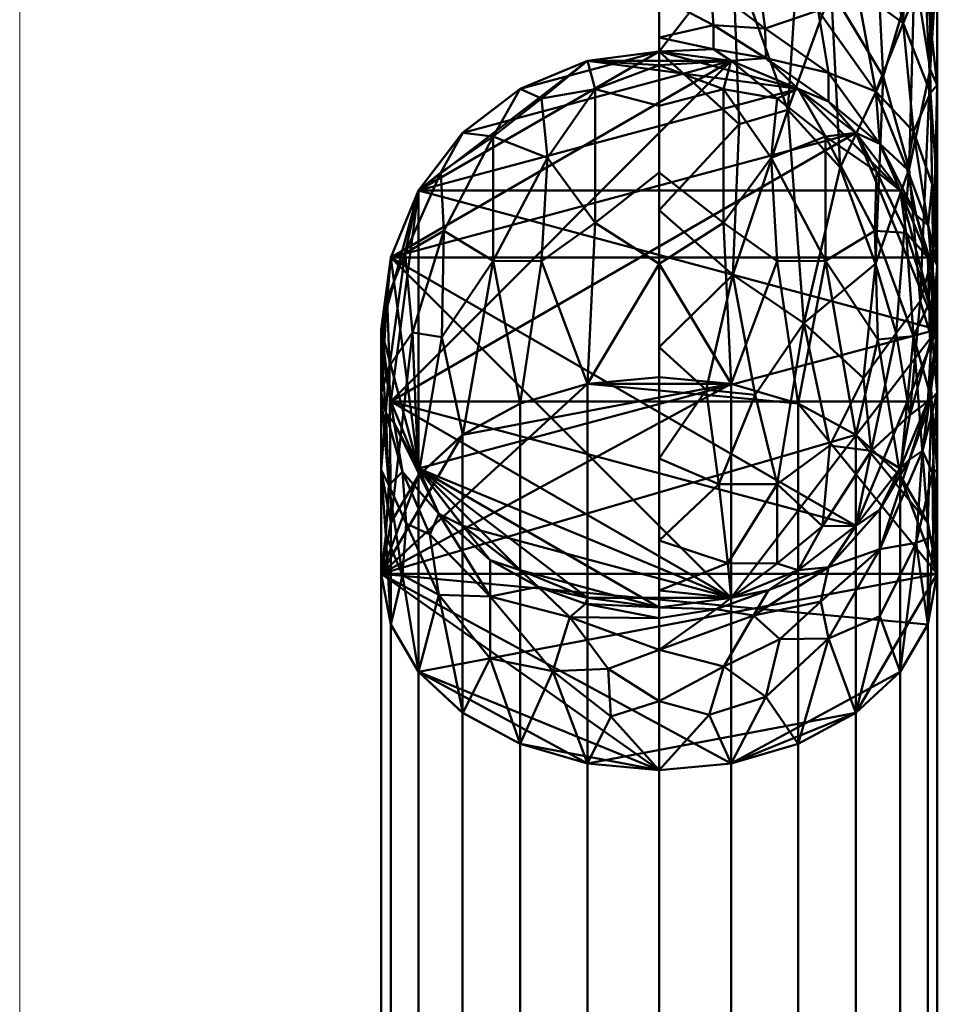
# Model space of a CAD drawing. Header units: inches. Extents: x 361 to 802, y -362 to 528.
# Tile 138 of 256: x 362 to 375, y 3 to 17. Entities that reach past the tile are written whole.
import ezdxf

# ---------------------------------------------------------------- set-up
doc = ezdxf.new("R2010")
doc.units = ezdxf.units.IN
doc.header["$MEASUREMENT"] = 0
doc.linetypes.add('Center', pattern=[1.25, 0.25, -0.1875, 0.625, -0.1875])
doc.linetypes.add('Grid Line 1_2_', pattern=[0.875, 0.5, -0.125, 0.125, -0.125])
for name, color, linetype, lineweight in [('A-FLOR-LEVL', 51, 'Continuous', 9), ('G-ANNO-SYMB', 111, 'Continuous', 9), ('M-HVAC-DUCT', 70, 'Continuous', 50), ('M-HVAC-DUCT-CNTR', 70, 'Center', 30)]:
    doc.layers.add(name, color=color, linetype=linetype, lineweight=lineweight)

# ---------------------------------------------------------------- blocks, each defined once
blk = doc.blocks.new('Round Elbow - 1_5 D-1395954-3D - Electrical Coordination')
at = {"layer": 'M-HVAC-DUCT', "color": 215}
mesh = blk.add_polyface(dxfattribs=at)
corners = [(-4, 12), (-4.201, 10.22), (-4.792, 8.529), (-5.745, 7.012), (-7.012, 5.745), (-8.529, 4.792), (-10.22, 4.201), (-12, 4), (-12, 3.864, 1.035), (-12, 3.464, 2), (-12, 2.828, 2.828), (-12, 2, 3.464), (-12, 1.035, 3.864), (-12, 0, 4), (-9.659, 0.231, 4), (-7.408, 0.913, 4), (-5.333, 2.022, 4), (-3.515, 3.515, 4), (-2.022, 5.333, 4), (-0.913, 7.408, 4), (-0.231, 9.659, 4), (0, 12, 4), (-1.035, 12, 3.864), (-2, 12, 3.464), (-2.828, 12, 2.828), (-3.464, 12, 2), (-3.864, 12, 1.035), (-6.174, 4.901, 2.841), (-3.188, 7.29, 3.46), (-4.844, 7.504, 1.846), (-7.108, 2.848, 3.656), (-9.022, 3.691, 2.435), (-3.539, 9.487, 2.435), (-7.603, 5.002, 1.43), (-3.647, 5.145, 3.818), (-1.659, 8.863, 3.818), (-4.283, 9.3, 1.172), (-8.814, 1.499, 3.866), (-9.883, 2.672, 3.173), (-10.162, 3.901, 1.531), (-2.636, 10.051, 3.173), (-6.249, 6.249, 1.022), (-2.191, 6.757, 3.902), (-4.944, 3.403, 3.902), (-5.375, 4.405, 3.508), (-5.144, 7.692, 0.875), (-4.6, 6.022, 3.133), (-3.896, 7.746, 2.81), (-6.703, 2.09, 3.927), (-6.221, 5.711, 2.008), (-3.802, 10.676, 1.531), (-7.933, 3.424, 3.116), (-7.41, 4.589, 2.285), (-9.332, 4.376, 0.782), (-10.637, 3.279, 2.435), (-4.03, 10.731, 0.748), (-10.683, 4.032, 0.778), (-8.823, 4.331, 1.522), (-10.456, 1.645, 3.696), (-8.88, 2.304, 3.565), (-4.927, 6.625, 2.508), (-10.363, 0.941, 3.915), (-8.147, 4.91, 0.74), (-1.628, 10.573, 3.696), (-0.907, 10.257, 3.925), (-2.233, 9.305, 3.537), (-3.442, 10.728, 2.188), (-4.168, 8.766, 1.887), (-4.26, 5.47, 3.534)]
mesh.append_faces([[corners[k] for k in face] for face in [(17, 43, 16), (24, 40, 23), (8, 56, 7), (11, 38, 10), (23, 63, 22), (3, 45, 2), (6, 53, 5), (2, 36, 1), (0, 55, 26), (7, 56, 6), (13, 61, 12), (21, 64, 20)]], dxfattribs={"vtx0": -1, "vtx1": -1, "color": 215})
mesh.append_faces([[corners[k] for k in face] for face in [(66, 25, 50), (17, 34, 43), (37, 15, 48), (29, 60, 47), (12, 61, 58), (24, 66, 40), (6, 56, 53), (9, 54, 39), (31, 54, 38), (44, 46, 27), (38, 59, 51), (51, 31, 38), (46, 44, 68), (30, 43, 44), (34, 18, 42), (65, 63, 40), (61, 37, 58), (28, 34, 42), (29, 67, 36), (2, 45, 36), (4, 62, 41), (63, 35, 64), (27, 49, 52), (33, 49, 41), (50, 55, 36), (59, 38, 58), (39, 53, 56), (47, 40, 32), (57, 33, 62), (63, 65, 35), (33, 52, 49), (45, 41, 29), (19, 35, 42), (28, 42, 35), (44, 43, 34), (48, 43, 30), (68, 28, 46), (44, 27, 51), (41, 45, 3), (36, 45, 29), (47, 46, 28), (46, 47, 60), (40, 47, 28), (47, 32, 67), (43, 48, 16), (37, 48, 30), (60, 27, 46), (29, 41, 49), (55, 50, 26), (50, 36, 67), (44, 51, 30), (52, 51, 27), (57, 52, 33), (51, 52, 31), (57, 53, 39), (62, 5, 53), (38, 54, 10), (39, 54, 31), (36, 55, 1), (39, 56, 8), (39, 31, 57), (52, 57, 31), (59, 58, 37), (38, 11, 58), (37, 30, 59), (51, 59, 30), (29, 49, 60), (27, 60, 49), (14, 37, 61), (57, 62, 53), (62, 33, 41), (40, 63, 23), (64, 35, 20), (22, 63, 64), (40, 28, 65), (28, 35, 65), (67, 66, 50), (66, 32, 40), (47, 67, 29), (67, 32, 66), (44, 34, 68), (28, 68, 34)]], dxfattribs={"vtx0": -1, "vtx1": -1, "vtx2": -1, "color": 215})
mesh.append_faces([[corners[k] for k in face] for face in [(37, 14, 15), (61, 13, 14), (42, 18, 19), (48, 15, 16), (62, 4, 5), (34, 17, 18), (58, 11, 12)]], dxfattribs={"vtx0": -1, "vtx2": -1, "color": 215})
mesh.append_faces([[corners[k] for k in face] for face in [(19, 20, 35), (8, 9, 39), (9, 10, 54), (21, 22, 64), (25, 26, 50), (24, 25, 66), (0, 1, 55), (3, 4, 41)]], dxfattribs={"vtx1": -1, "vtx2": -1, "color": 215})
mesh = blk.add_polyface(dxfattribs=at)
corners = [(0, 12, 4), (-0.231, 9.659, 4), (-0.913, 7.408, 4), (-2.022, 5.333, 4), (-3.515, 3.515, 4), (-5.333, 2.022, 4), (-7.408, 0.913, 4), (-9.659, 0.231, 4), (-12, 0, 4), (-12, -1.035, 3.864), (-12, -2, 3.464), (-12, -2.828, 2.828), (-12, -3.464, 2), (-12, -3.864, 1.035), (-12, -4), (-9.222, -3.757), (-6.528, -3.035), (-4, -1.856), (-1.715, -0.257), (0.257, 1.715), (1.856, 4), (3.035, 6.528), (3.757, 9.222), (4, 12), (3.864, 12, 1.035), (3.464, 12, 2), (2.828, 12, 2.828), (2, 12, 3.464), (1.035, 12, 3.864), (-2.602, 0.942, 3.113), (0.787, 3.158, 1.851), (-0.253, 5.164, 3.67), (-5.54, -2.225, 1.695), (-5.313, 0.406, 3.753), (-0.787, 0.787, 1.06), (2.403, 5.367, 1.06), (-2.087, 3.74, 3.897), (0.199, 7.795, 3.897), (-7.989, -3.361, 0.986), (-7.099, -1.745, 3.047), (-7.868, -0.124, 3.917), (1.751, 7.121, 3.047), (-8.317, -1.235, 3.603), (2.653, 7.287, 2.12), (-2.212, 0.09, 2.081), (1.274, 8.306, 3.583), (-8.501, -2.831, 2.348), (-2.237, 2.309, 3.594), (-4.879, -2.224, 0.857), (-3.012, -0.939, 1.381), (-2.589, -0.869, 0.676), (-5.56, 1.07, 3.941), (-0.483, 2.331, 2.602), (-0.309, 3.641, 3.221), (1.366, 4.882, 2.474), (-5.443, -1.668, 2.453), (-4.564, -0.701, 2.936), (-4.695, -0.052, 3.408), (0.993, 2.954, 1.149), (3.522, 8.566, 0.9), (-9.191, -3.368, 1.696)]
mesh.append_faces([[corners[k] for k in face] for face in [(15, 13, 14)]], dxfattribs={"vtx0": -1, "color": 215})
mesh.append_faces([[corners[k] for k in face] for face in [(2, 37, 1), (9, 40, 8), (27, 41, 26), (3, 36, 2), (8, 40, 7), (1, 37, 0), (0, 37, 28), (26, 43, 25), (28, 45, 27), (6, 51, 5), (13, 60, 12)]], dxfattribs={"vtx0": -1, "vtx1": -1, "color": 215})
mesh.append_faces([[corners[k] for k in face] for face in [(44, 34, 30), (56, 57, 39), (38, 60, 13), (43, 26, 41), (49, 50, 34), (32, 38, 48), (33, 40, 42), (6, 40, 51), (59, 25, 43), (39, 46, 55), (31, 41, 45), (33, 51, 40), (36, 47, 31), (33, 57, 47), (20, 35, 58), (49, 32, 48), (12, 60, 46), (58, 35, 30), (32, 49, 44), (9, 42, 40), (30, 54, 52), (10, 39, 42), (59, 22, 24), (44, 52, 29), (45, 37, 31), (2, 36, 37), (4, 51, 36), (13, 15, 38), (32, 46, 60), (31, 47, 53), (37, 45, 28), (31, 37, 36), (42, 39, 57), (30, 35, 43), (43, 35, 59), (52, 44, 30), (55, 56, 39), (41, 27, 45), (55, 46, 32), (39, 11, 46), (33, 47, 36), (53, 29, 52), (16, 48, 38), (50, 49, 48), (44, 49, 34), (17, 50, 48), (34, 50, 18), (36, 51, 33), (54, 30, 43), (53, 41, 31), (29, 53, 47), (53, 52, 54), (43, 41, 54), (53, 54, 41), (32, 44, 55), (56, 44, 29), (44, 56, 55), (57, 56, 29), (47, 57, 29), (42, 57, 33), (30, 34, 58), (19, 58, 34), (21, 59, 35), (32, 60, 38)]], dxfattribs={"vtx0": -1, "vtx1": -1, "vtx2": -1, "color": 215})
mesh.append_faces([[corners[k] for k in face] for face in [(38, 15, 16), (40, 6, 7), (34, 18, 19), (59, 21, 22), (51, 4, 5), (35, 20, 21), (36, 3, 4), (46, 11, 12), (42, 9, 10), (58, 19, 20), (59, 24, 25)]], dxfattribs={"vtx0": -1, "vtx2": -1, "color": 215})
mesh.append_faces([[corners[k] for k in face] for face in [(16, 17, 48), (10, 11, 39), (17, 18, 50)]], dxfattribs={"vtx1": -1, "vtx2": -1, "color": 215})
mesh.append_faces([[corners[k] for k in face] for face in [(22, 23, 24)]], dxfattribs={"vtx2": -1, "color": 215})
mesh = blk.add_polyface(dxfattribs=at)
corners = [(-12, 0, 4), (-12, 1.035, 3.864), (-12, 2, 3.464), (-12, 2.828, 2.828), (-12, 3.464, 2), (-12, 3.864, 1.035), (-12, 4), (-12, 3.864, -1.035), (-12, 3.464, -2), (-12, 2.828, -2.828), (-12, 2, -3.464), (-12, 1.035, -3.864), (-12, 0, -4), (-12, -1.035, -3.864), (-12, -2, -3.464), (-12, -2.828, -2.828), (-12, -3.464, -2), (-12, -3.864, -1.035), (-12, -4), (-12, -3.864, 1.035), (-12, -3.464, 2), (-12, -2.828, 2.828), (-12, -2, 3.464), (-12, -1.035, 3.864)]
mesh.append_faces([[corners[k] for k in face] for face in [(5, 11, 3, 4)]], dxfattribs={"vtx0": -1, "vtx1": -1, "color": 215})
mesh.append_faces([[corners[k] for k in face] for face in [(18, 14, 15, 16), (11, 1, 2, 3), (11, 19, 20, 21)]], dxfattribs={"vtx0": -1, "vtx3": -1, "color": 215})
mesh.append_faces([[corners[k] for k in face] for face in [(17, 18, 16), (6, 7, 5)]], dxfattribs={"vtx1": -1, "color": 215})
mesh.append_faces([[corners[k] for k in face] for face in [(10, 11, 5, 9), (8, 9, 5, 7)]], dxfattribs={"vtx1": -1, "vtx2": -1, "color": 215})
mesh.append_faces([[corners[k] for k in face] for face in [(18, 19, 11, 14), (0, 1, 11, 21)]], dxfattribs={"vtx1": -1, "vtx2": -1, "vtx3": -1, "color": 215})
mesh.append_faces([[corners[k] for k in face] for face in [(11, 12, 13, 14), (21, 22, 23, 0)]], dxfattribs={"vtx3": -1, "color": 215})
blk = doc.blocks.new('Round Elbow - 1_5 D-1397765-3D - Electrical Coordination')
at = {"layer": 'M-HVAC-DUCT', "color": 215}
mesh = blk.add_polyface(dxfattribs=at)
corners = [(0.686, 6.343), (-0.526, 5.348), (-1.909, 4.609), (-3.41, 4.154), (-4.971, 4), (-4.971, 3.864, 1.035), (-4.971, 3.464, 2), (-4.971, 2.828, 2.828), (-4.971, 2, 3.464), (-4.971, 1.035, 3.864), (-4.971, 0, 4), (-2.629, 0.231, 4), (-0.378, 0.913, 4), (1.696, 2.022, 4), (3.515, 3.515, 4), (2.783, 4.247, 3.864), (2.101, 4.929, 3.464), (1.515, 5.515, 2.828), (1.065, 5.964, 2), (0.783, 6.247, 1.035), (-1.31, 3.163, 3.173), (-2.579, 4.117, 1.357), (-1.86, 1.747, 3.788), (-0.4, 4.449, 2.435), (-2.892, 3.422, 2.435), (0.492, 3.069, 3.696), (-1.148, 4.848, 0.928), (-3.245, 2.592, 3.173), (0.462, 4.127, 3.173), (0.34, 2.065, 3.932), (-0.086, 5.284, 1.531), (-1.287, 4.457, 1.732), (1.84, 2.98, 3.939), (-3.348, 1.872, 3.6), (-3.322, 1.185, 3.857), (-1.638, 3.915, 2.325), (-3.631, 4.027, 0.818), (-3.854, 3.753, 1.572), (-0.138, 5.544, 0.716)]
mesh.append_faces([[corners[k] for k in face] for face in [(5, 36, 4), (4, 36, 3), (16, 25, 15), (17, 28, 16), (14, 32, 13), (9, 33, 8), (10, 34, 9), (0, 38, 19)]], dxfattribs={"vtx0": -1, "vtx1": -1, "color": 215})
mesh.append_faces([[corners[k] for k in face] for face in [(26, 31, 30), (21, 37, 24), (23, 31, 35), (27, 24, 7), (20, 27, 33), (34, 22, 33), (37, 21, 36), (34, 33, 9), (35, 20, 23), (23, 28, 17), (22, 12, 29), (20, 22, 25), (33, 27, 8), (25, 16, 28), (24, 27, 20), (26, 2, 21), (20, 28, 23), (19, 38, 30), (38, 1, 26), (32, 29, 13), (29, 32, 25), (22, 29, 25), (25, 28, 20), (31, 26, 21), (23, 18, 30), (35, 21, 24), (23, 30, 31), (25, 32, 15), (20, 33, 22), (11, 22, 34), (21, 35, 31), (20, 35, 24), (2, 36, 21), (5, 37, 36), (24, 37, 6), (30, 38, 26)]], dxfattribs={"vtx0": -1, "vtx1": -1, "vtx2": -1, "color": 215})
mesh.append_faces([[corners[k] for k in face] for face in [(22, 11, 12), (24, 6, 7), (32, 14, 15), (37, 5, 6)]], dxfattribs={"vtx0": -1, "vtx2": -1, "color": 215})
mesh.append_faces([[corners[k] for k in face] for face in [(10, 11, 34), (7, 8, 27), (2, 3, 36), (12, 13, 29), (17, 18, 23), (1, 2, 26), (0, 1, 38), (18, 19, 30)]], dxfattribs={"vtx1": -1, "vtx2": -1, "color": 215})
mesh = blk.add_polyface(dxfattribs=at)
corners = [(3.515, 3.515, -4), (1.696, 2.022, -4), (-0.378, 0.913, -4), (-2.629, 0.231, -4), (-4.971, 0, -4), (-4.971, 1.035, -3.864), (-4.971, 2, -3.464), (-4.971, 2.828, -2.828), (-4.971, 3.464, -2), (-4.971, 3.864, -1.035), (-4.971, 4), (-3.41, 4.154), (-1.909, 4.609), (-0.526, 5.348), (0.686, 6.343), (0.783, 6.247, -1.035), (1.065, 5.964, -2), (1.515, 5.515, -2.828), (2.101, 4.929, -3.464), (2.783, 4.247, -3.864), (-1.593, 3.845, -2.435), (-1.72, 2.048, -3.696), (-2.587, 4.141, -1.286), (-0.018, 3.817, -3.173), (-0.638, 4.916, -1.531), (-2.944, 2.652, -3.173), (0.246, 2.24, -3.89), (-3.378, 3.318, -2.435), (0.042, 4.735, -2.435), (-1.167, 4.885, -0.735), (-1.694, 1.199, -3.936), (-3.211, 1.351, -3.814), (1.192, 3.537, -3.696), (-0.113, 5.567, -0.698), (-0.263, 2.79, -3.641), (-1.368, 2.951, -3.3), (-3.642, 3.706, -1.743), (-3.743, 3.95, -1.06), (1.789, 2.965, -3.935)]
mesh.append_faces([[corners[k] for k in face] for face in [(13, 29, 12), (8, 27, 7), (15, 33, 14), (3, 30, 2), (6, 31, 5), (14, 33, 13), (9, 36, 8), (10, 37, 9), (0, 38, 19)]], dxfattribs={"vtx0": -1, "vtx1": -1, "color": 215})
mesh.append_faces([[corners[k] for k in face] for face in [(23, 34, 35), (19, 38, 32), (27, 25, 7), (25, 27, 20), (25, 31, 6), (20, 28, 23), (25, 21, 31), (30, 31, 21), (35, 20, 23), (20, 27, 36), (24, 29, 33), (22, 29, 24), (20, 22, 24), (37, 36, 9), (37, 22, 36), (36, 27, 8), (26, 34, 32), (26, 2, 30), (22, 12, 29), (38, 1, 26), (24, 16, 28), (24, 28, 20), (33, 29, 13), (23, 28, 17), (31, 3, 5), (26, 30, 21), (3, 31, 30), (34, 26, 21), (23, 18, 32), (24, 33, 15), (35, 21, 25), (23, 32, 34), (21, 35, 34), (20, 35, 25), (20, 36, 22), (11, 22, 37), (32, 38, 26)]], dxfattribs={"vtx0": -1, "vtx1": -1, "vtx2": -1, "color": 215})
mesh.append_faces([[corners[k] for k in face] for face in [(22, 11, 12), (23, 17, 18), (25, 6, 7), (32, 18, 19), (26, 1, 2), (24, 15, 16)]], dxfattribs={"vtx0": -1, "vtx2": -1, "color": 215})
mesh.append_faces([[corners[k] for k in face] for face in [(4, 5, 3)]], dxfattribs={"vtx1": -1, "color": 215})
mesh.append_faces([[corners[k] for k in face] for face in [(10, 11, 37), (16, 17, 28), (0, 1, 38)]], dxfattribs={"vtx1": -1, "vtx2": -1, "color": 215})
mesh = blk.add_polyface(dxfattribs=at)
corners = [(3.515, 3.515, 4), (4.247, 2.783, 3.864), (4.929, 2.101, 3.464), (5.515, 1.515, 2.828), (5.964, 1.065, 2), (6.247, 0.783, 1.035), (6.343, 0.686), (6.247, 0.783, -1.035), (5.964, 1.065, -2), (5.515, 1.515, -2.828), (4.929, 2.101, -3.464), (4.247, 2.783, -3.864), (3.515, 3.515, -4), (2.783, 4.247, -3.864), (2.101, 4.929, -3.464), (1.515, 5.515, -2.828), (1.065, 5.964, -2), (0.783, 6.247, -1.035), (0.686, 6.343), (0.783, 6.247, 1.035), (1.065, 5.964, 2), (1.515, 5.515, 2.828), (2.101, 4.929, 3.464), (2.783, 4.247, 3.864)]
mesh.append_faces([[corners[k] for k in face] for face in [(7, 5, 6), (18, 16, 17), (3, 1, 2)]], dxfattribs={"vtx0": -1, "color": 215})
mesh.append_faces([[corners[k] for k in face] for face in [(19, 12, 18)]], dxfattribs={"vtx0": -1, "vtx1": -1, "color": 215})
mesh.append_faces([[corners[k] for k in face] for face in [(12, 23, 1, 3)]], dxfattribs={"vtx0": -1, "vtx1": -1, "vtx2": -1, "vtx3": -1, "color": 215})
mesh.append_faces([[corners[k] for k in face] for face in [(12, 5, 9, 10), (12, 19, 22, 23)]], dxfattribs={"vtx0": -1, "vtx1": -1, "vtx3": -1, "color": 215})
mesh.append_faces([[corners[k] for k in face] for face in [(18, 12, 13, 14)]], dxfattribs={"vtx0": -1, "vtx3": -1, "color": 215})
mesh.append_faces([[corners[k] for k in face] for face in [(0, 1, 23)]], dxfattribs={"vtx1": -1, "color": 215})
mesh.append_faces([[corners[k] for k in face] for face in [(15, 16, 18, 14), (8, 9, 5, 7), (4, 5, 12, 3)]], dxfattribs={"vtx1": -1, "vtx2": -1, "color": 215})
mesh.append_faces([[corners[k] for k in face] for face in [(10, 11, 12)]], dxfattribs={"vtx2": -1, "color": 215})
mesh.append_faces([[corners[k] for k in face] for face in [(19, 20, 21, 22)]], dxfattribs={"vtx3": -1, "color": 215})
mesh = blk.add_polyface(dxfattribs=at)
corners = [(-4.971, 0, 4), (-4.971, 1.035, 3.864), (-4.971, 2, 3.464), (-4.971, 2.828, 2.828), (-4.971, 3.464, 2), (-4.971, 3.864, 1.035), (-4.971, 4), (-4.971, 3.864, -1.035), (-4.971, 3.464, -2), (-4.971, 2.828, -2.828), (-4.971, 2, -3.464), (-4.971, 1.035, -3.864), (-4.971, 0, -4), (-4.971, -1.035, -3.864), (-4.971, -2, -3.464), (-4.971, -2.828, -2.828), (-4.971, -3.464, -2), (-4.971, -3.864, -1.035), (-4.971, -4), (-4.971, -3.864, 1.035), (-4.971, -3.464, 2), (-4.971, -2.828, 2.828), (-4.971, -2, 3.464), (-4.971, -1.035, 3.864)]
mesh.append_faces([[corners[k] for k in face] for face in [(18, 14, 15, 16), (11, 1, 2, 3), (11, 19, 20, 21)]], dxfattribs={"vtx0": -1, "vtx3": -1, "color": 215})
mesh.append_faces([[corners[k] for k in face] for face in [(17, 18, 16), (6, 7, 5)]], dxfattribs={"vtx1": -1, "color": 215})
mesh.append_faces([[corners[k] for k in face] for face in [(10, 11, 5, 9), (8, 9, 5, 7), (4, 5, 11, 3)]], dxfattribs={"vtx1": -1, "vtx2": -1, "color": 215})
mesh.append_faces([[corners[k] for k in face] for face in [(18, 19, 11, 14), (0, 1, 11, 21)]], dxfattribs={"vtx1": -1, "vtx2": -1, "vtx3": -1, "color": 215})
mesh.append_faces([[corners[k] for k in face] for face in [(11, 12, 13, 14), (21, 22, 23, 0)]], dxfattribs={"vtx3": -1, "color": 215})
mesh = blk.add_polyface(dxfattribs=at)
corners = [(6.343, 0.686), (4.434, -0.944), (2.293, -2.256), (-0.026, -3.217), (-2.468, -3.803), (-4.971, -4), (-4.971, -3.864, -1.035), (-4.971, -3.464, -2), (-4.971, -2.828, -2.828), (-4.971, -2, -3.464), (-4.971, -1.035, -3.864), (-4.971, 0, -4), (-2.629, 0.231, -4), (-0.378, 0.913, -4), (1.696, 2.022, -4), (3.515, 3.515, -4), (4.247, 2.783, -3.864), (4.929, 2.101, -3.464), (5.515, 1.515, -2.828), (5.964, 1.065, -2), (6.247, 0.783, -1.035), (1.023, -2.47, -1.609), (0.589, -1.421, -3.101), (-1.287, -3.459, -0.923), (3.356, -1.536, -0.923), (-1.232, -1.097, -3.657), (1.048, 0.523, -3.883), (-1.378, -2.777, -2.39), (2.938, -0.989, -2.39), (2.009, 0.046, -3.55), (3.324, 0.113, -3.126), (-1.938, -3.325, -1.696), (3.722, -0.981, -1.696), (-1.85, -0.44, -3.914), (-2.46, -2.257, -3.142)]
mesh.append_faces([[corners[k] for k in face] for face in [(16, 14, 15)]], dxfattribs={"vtx0": -1, "color": 215})
mesh.append_faces([[corners[k] for k in face] for face in [(9, 34, 8), (20, 32, 19), (13, 33, 12)]], dxfattribs={"vtx0": -1, "vtx1": -1, "color": 215})
mesh.append_faces([[corners[k] for k in face] for face in [(23, 31, 21), (30, 28, 22), (27, 28, 21), (25, 22, 34), (16, 29, 26), (6, 31, 23), (24, 23, 21), (21, 31, 27), (28, 30, 18), (13, 26, 33), (17, 30, 29), (25, 33, 26), (34, 27, 8), (29, 25, 26), (14, 16, 26), (22, 29, 30), (21, 32, 24), (32, 20, 24), (21, 28, 32), (20, 1, 24), (22, 25, 29), (28, 27, 22), (4, 6, 23), (7, 27, 31), (28, 19, 32), (10, 33, 25), (25, 34, 9), (27, 34, 22)]], dxfattribs={"vtx0": -1, "vtx1": -1, "vtx2": -1, "color": 215})
mesh.append_faces([[corners[k] for k in face] for face in [(30, 17, 18), (28, 18, 19), (29, 16, 17), (31, 6, 7), (24, 1, 2), (27, 7, 8)]], dxfattribs={"vtx0": -1, "vtx2": -1, "color": 215})
mesh.append_faces([[corners[k] for k in face] for face in [(24, 2, 3, 23)]], dxfattribs={"vtx0": -1, "vtx2": -1, "vtx3": -1, "color": 215})
mesh.append_faces([[corners[k] for k in face] for face in [(5, 6, 4)]], dxfattribs={"vtx1": -1, "color": 215})
mesh.append_faces([[corners[k] for k in face] for face in [(11, 12, 33), (3, 4, 23), (9, 10, 25), (13, 14, 26), (10, 11, 33)]], dxfattribs={"vtx1": -1, "vtx2": -1, "color": 215})
mesh.append_faces([[corners[k] for k in face] for face in [(20, 0, 1)]], dxfattribs={"vtx2": -1, "color": 215})
mesh = blk.add_polyface(dxfattribs=at)
corners = [(3.515, 3.515, 4), (1.696, 2.022, 4), (-0.378, 0.913, 4), (-2.629, 0.231, 4), (-4.971, 0, 4), (-4.971, -1.035, 3.864), (-4.971, -2, 3.464), (-4.971, -2.828, 2.828), (-4.971, -3.464, 2), (-4.971, -3.864, 1.035), (-4.971, -4), (-2.468, -3.803), (-0.026, -3.217), (2.293, -2.256), (4.434, -0.944), (6.343, 0.686), (6.247, 0.783, 1.035), (5.964, 1.065, 2), (5.515, 1.515, 2.828), (4.929, 2.101, 3.464), (4.247, 2.783, 3.864), (1.023, -2.47, 1.609), (0.589, -1.421, 3.101), (-1.287, -3.459, 0.923), (3.356, -1.536, 0.923), (1.646, 0.096, 3.657), (-1.111, -0.371, 3.883), (2.938, -0.989, 2.39), (-1.378, -2.777, 2.39), (-1.453, -1.388, 3.55), (-2.43, -2.271, 3.126), (3.722, -0.981, 1.696), (-1.938, -3.325, 1.696), (1.62, 0.997, 3.914), (3.335, 0.144, 3.142)]
mesh.append_faces([[corners[k] for k in face] for face in [(5, 3, 4), (16, 14, 15)]], dxfattribs={"vtx0": -1, "color": 215})
mesh.append_faces([[corners[k] for k in face] for face in [(19, 34, 18), (9, 32, 8), (2, 33, 1)]], dxfattribs={"vtx0": -1, "vtx1": -1, "color": 215})
mesh.append_faces([[corners[k] for k in face] for face in [(21, 28, 32), (32, 23, 21), (9, 11, 23), (30, 22, 29), (25, 33, 26), (3, 5, 26), (26, 29, 25), (14, 16, 24), (21, 23, 24), (21, 31, 27), (28, 30, 7), (6, 30, 29), (31, 21, 24), (26, 33, 2), (28, 27, 22), (34, 27, 18), (25, 29, 22), (22, 34, 25), (5, 29, 26), (30, 28, 22), (27, 28, 21), (9, 23, 32), (16, 31, 24), (17, 27, 31), (28, 8, 32), (20, 33, 25), (25, 34, 19), (27, 34, 22)]], dxfattribs={"vtx0": -1, "vtx1": -1, "vtx2": -1, "color": 215})
mesh.append_faces([[corners[k] for k in face] for face in [(23, 11, 12), (28, 7, 8), (31, 16, 17), (33, 0, 1), (30, 6, 7), (29, 5, 6)]], dxfattribs={"vtx0": -1, "vtx2": -1, "color": 215})
mesh.append_faces([[corners[k] for k in face] for face in [(2, 3, 26), (20, 0, 33), (13, 14, 24), (17, 18, 27), (19, 20, 25)]], dxfattribs={"vtx1": -1, "vtx2": -1, "color": 215})
mesh.append_faces([[corners[k] for k in face] for face in [(12, 13, 24, 23)]], dxfattribs={"vtx1": -1, "vtx2": -1, "vtx3": -1, "color": 215})
mesh.append_faces([[corners[k] for k in face] for face in [(9, 10, 11)]], dxfattribs={"vtx2": -1, "color": 215})
blk = doc.blocks.new('ST-VDC-01_HVAC_REF_v001_rvt_rvt-1-3D - Electrical Coordination')
at = {"layer": 'A-FLOR-LEVL', "linetype": 'Grid Line 1_2_'}
for p, q in [((361.658, 528.039, 97), (361.658, -242.422, 97)), ((361.658, 528.039, 66), (361.658, -242.422, 66))]:
    blk.add_line(p, q, dxfattribs=at)
at = {"layer": 'M-HVAC-DUCT-CNTR', "color": 5}
for p, q in [((370.859, 12.437, 75.5), (370.859, 12.437, 160.671)), ((370.859, 12.437, 75.5), (370.859, 12.437, 160.671)), ((370.859, 8.922, 169.156), (370.859, -7.048, 185.127)), ((370.859, 8.922, 169.156), (370.859, -7.048, 185.127))]:
    blk.add_line(p, q, dxfattribs=at)
at = {"layer": 'M-HVAC-DUCT-CNTR', "color": 5, "extrusion": (1, 0, 0)}
for centre, start, end in [((24.437, 75.5, 370.859), 180, 270), ((0.437, 160.671, 370.859), 0, 45)]:
    blk.add_arc(centre, 12, start, end, dxfattribs=at)
at = {"layer": 'M-HVAC-DUCT', "color": 5, "linetype": 'Center', "lineweight": 30, "extrusion": (1, 0, 0)}
for name, p, rotation in [('Round Elbow - 1_5 D-1395954-3D - Electrical Coordination', (12.437, 63.5, 370.859), 270), ('Round Elbow - 1_5 D-1397765-3D - Electrical Coordination', (12.437, 165.642, 370.859), 90)]:
    blk.add_blockref(name, p, dxfattribs=dict(at, rotation=rotation))
at = {"layer": 'M-HVAC-DUCT', "color": 215}
mesh = blk.add_polyface(dxfattribs=at)
corners = [(366.859, 12.437, 75.5), (366.995, 13.472, 75.5), (367.395, 14.437, 75.5), (368.03, 15.265, 75.5), (368.859, 15.901, 75.5), (369.824, 16.301, 75.5), (370.859, 16.437, 75.5), (371.894, 16.301, 75.5), (372.859, 15.901, 75.5), (373.687, 15.265, 75.5), (374.323, 14.437, 75.5), (374.722, 13.472, 75.5), (374.859, 12.437, 75.5), (374.722, 11.402, 75.5), (374.323, 10.437, 75.5), (373.687, 9.609, 75.5), (372.859, 8.973, 75.5), (371.894, 8.573, 75.5), (370.859, 8.437, 75.5), (369.824, 8.573, 75.5), (368.859, 8.973, 75.5), (368.03, 9.609, 75.5), (367.395, 10.437, 75.5), (366.995, 11.402, 75.5)]
mesh.append_faces([[corners[k] for k in face] for face in [(15, 12, 13, 14)]], dxfattribs={"vtx0": -1, "color": 215})
mesh.append_faces([[corners[k] for k in face] for face in [(19, 22, 17, 18), (12, 2, 10, 11)]], dxfattribs={"vtx0": -1, "vtx1": -1, "color": 215})
mesh.append_faces([[corners[k] for k in face] for face in [(12, 17, 22)]], dxfattribs={"vtx0": -1, "vtx1": -1, "vtx2": -1, "color": 215})
mesh.append_faces([[corners[k] for k in face] for face in [(2, 12, 22, 0), (2, 5, 8, 10)]], dxfattribs={"vtx0": -1, "vtx1": -1, "vtx2": -1, "vtx3": -1, "color": 215})
mesh.append_faces([[corners[k] for k in face] for face in [(23, 0, 22), (1, 2, 0), (9, 10, 8)]], dxfattribs={"vtx1": -1, "color": 215})
mesh.append_faces([[corners[k] for k in face] for face in [(20, 21, 22, 19), (6, 7, 8, 5)]], dxfattribs={"vtx2": -1, "color": 215})
mesh.append_faces([[corners[k] for k in face] for face in [(15, 16, 17, 12)]], dxfattribs={"vtx2": -1, "vtx3": -1, "color": 215})
mesh.append_faces([[corners[k] for k in face] for face in [(2, 3, 4, 5)]], dxfattribs={"vtx3": -1, "color": 215})
mesh = blk.add_polyface(dxfattribs=at)
corners = [(366.859, 12.437, 160.671), (366.995, 11.402, 160.671), (367.395, 10.437, 160.671), (368.03, 9.609, 160.671), (368.859, 8.973, 160.671), (369.824, 8.573, 160.671), (370.859, 8.437, 160.671), (371.894, 8.573, 160.671), (372.859, 8.973, 160.671), (373.687, 9.609, 160.671), (374.323, 10.437, 160.671), (374.722, 11.402, 160.671), (374.859, 12.437, 160.671), (374.722, 13.472, 160.671), (374.323, 14.437, 160.671), (373.687, 15.265, 160.671), (372.859, 15.901, 160.671), (371.894, 16.301, 160.671), (370.859, 16.437, 160.671), (369.824, 16.301, 160.671), (368.859, 15.901, 160.671), (368.03, 15.265, 160.671), (367.395, 14.437, 160.671), (366.995, 13.472, 160.671)]
mesh.append_faces([[corners[k] for k in face] for face in [(4, 2, 3), (0, 22, 23), (18, 16, 17)]], dxfattribs={"vtx0": -1, "color": 215})
mesh.append_faces([[corners[k] for k in face] for face in [(5, 7, 2, 4), (19, 22, 16, 18), (2, 7, 12)]], dxfattribs={"vtx0": -1, "vtx1": -1, "vtx2": -1, "color": 215})
mesh.append_faces([[corners[k] for k in face] for face in [(22, 2, 12, 14)]], dxfattribs={"vtx0": -1, "vtx1": -1, "vtx2": -1, "vtx3": -1, "color": 215})
mesh.append_faces([[corners[k] for k in face] for face in [(6, 7, 5), (11, 12, 9, 10)]], dxfattribs={"vtx1": -1, "color": 215})
mesh.append_faces([[corners[k] for k in face] for face in [(20, 21, 22, 19), (12, 13, 14)]], dxfattribs={"vtx2": -1, "color": 215})
mesh.append_faces([[corners[k] for k in face] for face in [(0, 1, 2, 22), (7, 8, 9, 12), (14, 15, 16, 22)]], dxfattribs={"vtx2": -1, "vtx3": -1, "color": 215})
mesh = blk.add_polyface(dxfattribs=at)
corners = [(370.859, 16.437, 75.5), (369.824, 16.301, 75.5), (368.859, 15.901, 75.5), (368.03, 15.265, 75.5), (367.395, 14.437, 75.5), (366.995, 13.472, 75.5), (366.859, 12.437, 75.5), (366.859, 12.437, 160.671), (366.995, 13.472, 160.671), (367.395, 14.437, 160.671), (368.03, 15.265, 160.671), (368.859, 15.901, 160.671), (369.824, 16.301, 160.671), (370.859, 16.437, 160.671)]
mesh.append_faces([[corners[k] for k in face] for face in [(8, 9, 4, 5), (3, 4, 9, 10), (11, 12, 1, 2), (2, 3, 10, 11)]], dxfattribs={"vtx1": -1, "vtx3": -1, "color": 215})
mesh.append_faces([[corners[k] for k in face] for face in [(6, 7, 8, 5)]], dxfattribs={"vtx2": -1, "color": 215})
mesh.append_faces([[corners[k] for k in face] for face in [(12, 13, 0, 1)]], dxfattribs={"vtx3": -1, "color": 215})
mesh = blk.add_polyface(dxfattribs=at)
corners = [(374.859, 12.437, 75.5), (374.722, 13.472, 75.5), (374.323, 14.437, 75.5), (373.687, 15.265, 75.5), (372.859, 15.901, 75.5), (371.894, 16.301, 75.5), (370.859, 16.437, 75.5), (370.859, 16.437, 160.671), (371.894, 16.301, 160.671), (372.859, 15.901, 160.671), (373.687, 15.265, 160.671), (374.323, 14.437, 160.671), (374.722, 13.472, 160.671), (374.859, 12.437, 160.671)]
mesh.append_faces([[corners[k] for k in face] for face in [(7, 8, 5, 6)]], dxfattribs={"vtx1": -1, "color": 215})
mesh.append_faces([[corners[k] for k in face] for face in [(8, 9, 4, 5), (3, 4, 9, 10), (11, 12, 1, 2), (2, 3, 10, 11)]], dxfattribs={"vtx1": -1, "vtx3": -1, "color": 215})
mesh.append_faces([[corners[k] for k in face] for face in [(12, 13, 0, 1)]], dxfattribs={"vtx3": -1, "color": 215})
mesh = blk.add_polyface(dxfattribs=at)
corners = [(366.859, 12.437, 75.5), (366.995, 11.402, 75.5), (367.395, 10.437, 75.5), (368.03, 9.609, 75.5), (368.859, 8.973, 75.5), (369.824, 8.573, 75.5), (370.859, 8.437, 75.5), (370.859, 8.437, 160.671), (369.824, 8.573, 160.671), (368.859, 8.973, 160.671), (368.03, 9.609, 160.671), (367.395, 10.437, 160.671), (366.995, 11.402, 160.671), (366.859, 12.437, 160.671)]
mesh.append_faces([[corners[k] for k in face] for face in [(7, 8, 5, 6)]], dxfattribs={"vtx1": -1, "color": 215})
mesh.append_faces([[corners[k] for k in face] for face in [(8, 9, 4, 5), (3, 4, 9, 10), (11, 12, 1, 2), (2, 3, 10, 11)]], dxfattribs={"vtx1": -1, "vtx3": -1, "color": 215})
mesh.append_faces([[corners[k] for k in face] for face in [(12, 13, 0, 1)]], dxfattribs={"vtx3": -1, "color": 215})
mesh = blk.add_polyface(dxfattribs=at)
corners = [(370.859, 8.437, 75.5), (371.894, 8.573, 75.5), (372.859, 8.973, 75.5), (373.687, 9.609, 75.5), (374.323, 10.437, 75.5), (374.722, 11.402, 75.5), (374.859, 12.437, 75.5), (374.859, 12.437, 160.671), (374.722, 11.402, 160.671), (374.323, 10.437, 160.671), (373.687, 9.609, 160.671), (372.859, 8.973, 160.671), (371.894, 8.573, 160.671), (370.859, 8.437, 160.671)]
mesh.append_faces([[corners[k] for k in face] for face in [(7, 8, 5, 6)]], dxfattribs={"vtx1": -1, "color": 215})
mesh.append_faces([[corners[k] for k in face] for face in [(8, 9, 4, 5), (3, 4, 9, 10), (11, 12, 1, 2), (2, 3, 10, 11)]], dxfattribs={"vtx1": -1, "vtx3": -1, "color": 215})
mesh.append_faces([[corners[k] for k in face] for face in [(12, 13, 0, 1)]], dxfattribs={"vtx3": -1, "color": 215})
mesh = blk.add_polyface(dxfattribs=at)
corners = [(366.859, 8.922, 169.156), (366.995, 9.654, 169.889), (367.395, 10.337, 170.571), (368.03, 10.922, 171.156), (368.859, 11.372, 171.606), (369.824, 11.654, 171.889), (370.859, 11.751, 171.985), (371.894, 11.654, 171.889), (372.859, 11.372, 171.606), (373.687, 10.922, 171.156), (374.323, 10.337, 170.571), (374.722, 9.654, 169.889), (374.859, 8.922, 169.156), (374.722, 8.19, 168.424), (374.323, 7.508, 167.742), (373.687, 6.922, 167.156), (372.859, 6.473, 166.707), (371.894, 6.19, 166.424), (370.859, 6.094, 166.328), (369.824, 6.19, 166.424), (368.859, 6.473, 166.707), (368.03, 6.922, 167.156), (367.395, 7.508, 167.742), (366.995, 8.19, 168.424)]
mesh.append_faces([[corners[k] for k in face] for face in [(15, 12, 13, 14)]], dxfattribs={"vtx0": -1, "color": 215})
mesh.append_faces([[corners[k] for k in face] for face in [(19, 22, 12, 15), (0, 5, 8, 12)]], dxfattribs={"vtx0": -1, "vtx1": -1, "vtx2": -1, "vtx3": -1, "color": 215})
mesh.append_faces([[corners[k] for k in face] for face in [(21, 22, 19, 20)]], dxfattribs={"vtx1": -1, "color": 215})
mesh.append_faces([[corners[k] for k in face] for face in [(1, 2, 3, 0), (15, 16, 17), (10, 11, 12)]], dxfattribs={"vtx2": -1, "color": 215})
mesh.append_faces([[corners[k] for k in face] for face in [(22, 23, 0, 12), (3, 4, 5, 0), (17, 18, 19, 15), (8, 9, 10, 12)]], dxfattribs={"vtx2": -1, "vtx3": -1, "color": 215})
mesh.append_faces([[corners[k] for k in face] for face in [(5, 6, 7, 8)]], dxfattribs={"vtx3": -1, "color": 215})
mesh = blk.add_polyface(dxfattribs=at)
corners = [(370.859, 11.751, 171.985), (369.824, 11.654, 171.889), (368.859, 11.372, 171.606), (368.03, 10.922, 171.156), (367.395, 10.337, 170.571), (366.995, 9.654, 169.889), (366.859, 8.922, 169.156), (366.859, -7.048, 185.127), (366.995, -6.316, 185.859), (367.395, -5.634, 186.541), (368.03, -5.048, 187.127), (368.859, -4.599, 187.577), (369.824, -4.316, 187.859), (370.859, -4.22, 187.955)]
mesh.append_faces([[corners[k] for k in face] for face in [(8, 9, 4, 5), (3, 4, 9, 10), (11, 12, 1, 2), (2, 3, 10, 11)]], dxfattribs={"vtx1": -1, "vtx3": -1, "color": 215})
mesh.append_faces([[corners[k] for k in face] for face in [(6, 7, 8, 5)]], dxfattribs={"vtx2": -1, "color": 215})
mesh.append_faces([[corners[k] for k in face] for face in [(12, 13, 0, 1)]], dxfattribs={"vtx3": -1, "color": 215})
mesh = blk.add_polyface(dxfattribs=at)
corners = [(374.859, 8.922, 169.156), (374.722, 9.654, 169.889), (374.323, 10.337, 170.571), (373.687, 10.922, 171.156), (372.859, 11.372, 171.606), (371.894, 11.654, 171.889), (370.859, 11.751, 171.985), (370.859, -4.22, 187.955), (371.894, -4.316, 187.859), (372.859, -4.599, 187.577), (373.687, -5.048, 187.127), (374.323, -5.634, 186.541), (374.722, -6.316, 185.859), (374.859, -7.048, 185.127)]
mesh.append_faces([[corners[k] for k in face] for face in [(7, 8, 5, 6)]], dxfattribs={"vtx1": -1, "color": 215})
mesh.append_faces([[corners[k] for k in face] for face in [(8, 9, 4, 5), (3, 4, 9, 10), (11, 12, 1, 2), (2, 3, 10, 11)]], dxfattribs={"vtx1": -1, "vtx3": -1, "color": 215})
mesh.append_faces([[corners[k] for k in face] for face in [(12, 13, 0, 1)]], dxfattribs={"vtx3": -1, "color": 215})
mesh = blk.add_polyface(dxfattribs=at)
corners = [(366.859, 8.922, 169.156), (366.995, 8.19, 168.424), (367.395, 7.508, 167.742), (368.03, 6.922, 167.156), (368.859, 6.473, 166.707), (369.824, 6.19, 166.424), (370.859, 6.094, 166.328), (370.859, -9.877, 182.299), (369.824, -9.78, 182.395), (368.859, -9.498, 182.678), (368.03, -9.048, 183.127), (367.395, -8.462, 183.713), (366.995, -7.78, 184.395), (366.859, -7.048, 185.127)]
mesh.append_faces([[corners[k] for k in face] for face in [(7, 8, 5, 6)]], dxfattribs={"vtx1": -1, "color": 215})
mesh.append_faces([[corners[k] for k in face] for face in [(8, 9, 4, 5), (3, 4, 9, 10), (11, 12, 1, 2), (2, 3, 10, 11)]], dxfattribs={"vtx1": -1, "vtx3": -1, "color": 215})
mesh.append_faces([[corners[k] for k in face] for face in [(12, 13, 0, 1)]], dxfattribs={"vtx3": -1, "color": 215})
mesh = blk.add_polyface(dxfattribs=at)
corners = [(370.859, 6.094, 166.328), (371.894, 6.19, 166.424), (372.859, 6.473, 166.707), (373.687, 6.922, 167.156), (374.323, 7.508, 167.742), (374.722, 8.19, 168.424), (374.859, 8.922, 169.156), (374.859, -7.048, 185.127), (374.722, -7.78, 184.395), (374.323, -8.462, 183.713), (373.687, -9.048, 183.127), (372.859, -9.498, 182.678), (371.894, -9.78, 182.395), (370.859, -9.877, 182.299)]
mesh.append_faces([[corners[k] for k in face] for face in [(7, 8, 5, 6)]], dxfattribs={"vtx1": -1, "color": 215})
mesh.append_faces([[corners[k] for k in face] for face in [(8, 9, 4, 5), (3, 4, 9, 10), (11, 12, 1, 2), (2, 3, 10, 11)]], dxfattribs={"vtx1": -1, "vtx3": -1, "color": 215})
mesh.append_faces([[corners[k] for k in face] for face in [(12, 13, 0, 1)]], dxfattribs={"vtx3": -1, "color": 215})

msp = doc.modelspace()

# ---------------------------------------------------------------- block references
at = {"color": 5, "linetype": 'Center', "lineweight": 30}
msp.add_blockref('ST-VDC-01_HVAC_REF_v001_rvt_rvt-1-3D - Electrical Coordination', (0, 0), dxfattribs=at)

# ---------------------------------------------------------------- next in the draw order: linework, layer by layer
at = {"layer": 'G-ANNO-SYMB'}
for p, q in [((361.658, 528.039, 217.654), (361.658, -242.422, 217.654)), ((361.658, -242.422, 11.089), (361.658, 528.039, 11.089))]:
    msp.add_line(p, q, dxfattribs=at)

doc.saveas('drawing.dxf')
